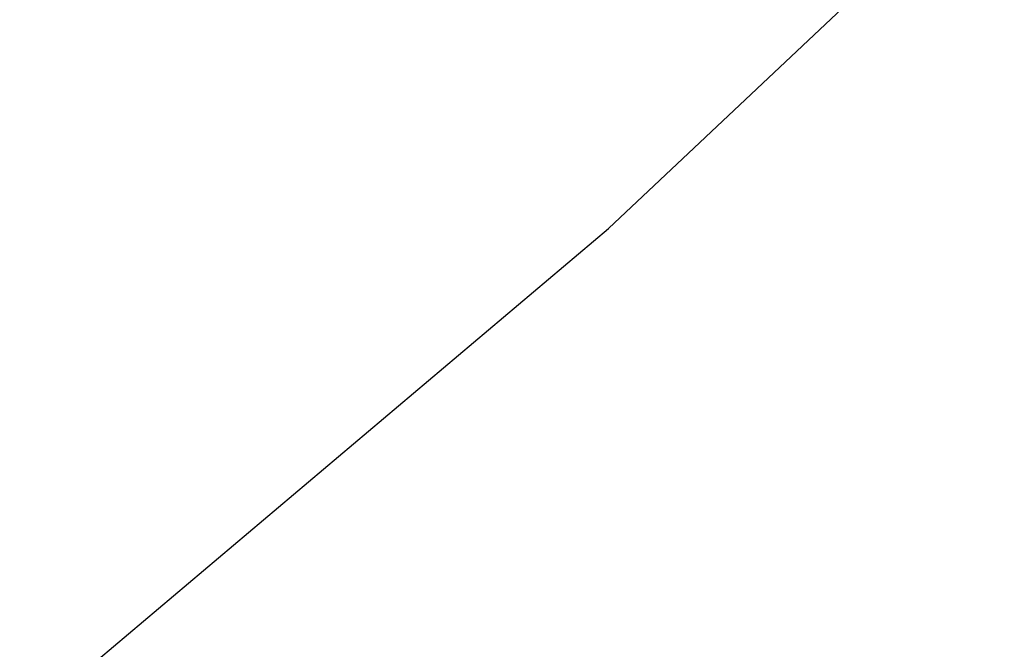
# Paper-space layout '_Trimétrica' of a CAD drawing. Header units: millimetres. Extents: x -779 to 439, y -976 to 228.
# Tile 120 of 186: x -200.28 to -191.64, y -685.98 to -680.46. Entities that reach past the tile are written whole.
import ezdxf

# ---------------------------------------------------------------- set-up
doc = ezdxf.new("R2010")
doc.units = ezdxf.units.MM

psp = doc.layouts.new('_Trimétrica')

# ---------------------------------------------------------------- linework, layer by layer
at = {"color": 7, "linetype": 'Continuous', "lineweight": 25, "flags": 128}
psp.add_lwpolyline([(-318.7296, -711.9743), (-311.2331, -713.1624), (-303.779, -714.0415), (-296.3797, -714.61), (-289.0477, -714.867), (-281.7955, -714.812), (-274.6351, -714.4453), (-267.5788, -713.7673), (-260.6384, -712.7792), (-253.8256, -711.4827), (-247.1519, -709.8799), (-240.6286, -707.9736), (-234.2666, -705.7671), (-228.0767, -703.2639), (-222.0693, -700.4683), (-216.2545, -697.3851), (-210.6422, -694.0195), (-205.2418, -690.377), (-200.0625, -686.4639), (-195.1129, -682.2868), (-190.4013, -677.8527), (-185.9359, -673.169), (-181.724, -668.2437), (-179.4462, -665.3404)], dxfattribs=at)
at = {"color": 7, "linetype": 'Continuous', "lineweight": 25}
for points, knots in [([(-485.1541, -349.1574), (-484.4781, -348.6572), (-482.0756, -346.8794), (-477.7372, -344.0773), (-472.1518, -340.7543), (-466.3716, -337.7007), (-460.4212, -334.9011), (-454.3045, -332.3643), (-448.0312, -330.0919), (-441.6096, -328.087), (-435.0484, -326.3517), (-428.3563, -324.888), (-421.5421, -323.6976), (-414.6147, -322.7817), (-407.5832, -322.1414), (-400.4566, -321.7772), (-393.2442, -321.6896), (-385.9553, -321.8787), (-378.5993, -322.3443), (-371.1858, -323.0858), (-363.7246, -324.1023), (-356.2253, -325.3927), (-348.6978, -326.9554), (-341.1522, -328.7886), (-333.5984, -330.8899), (-326.0465, -333.2569), (-318.5065, -335.8866), (-310.9887, -338.7756), (-303.5032, -341.9203), (-296.06, -345.3167), (-288.6693, -348.9604), (-281.3411, -352.8467), (-274.0853, -356.9704), (-266.9119, -361.3262), (-259.8306, -365.9083), (-252.851, -370.7107), (-245.9827, -375.7269), (-239.235, -380.9501), (-232.6171, -386.3735), (-226.138, -391.9897), (-219.8066, -397.7912), (-213.6315, -403.77), (-207.6211, -409.918), (-201.7835, -416.227), (-196.1267, -422.6883), (-190.6582, -429.293), (-185.3856, -436.0323), (-180.3158, -442.8968), (-175.4557, -449.8773), (-170.8118, -456.9641), (-166.3903, -464.1475), (-162.1969, -471.4178), (-158.2373, -478.765), (-154.5165, -486.1791), (-151.0395, -493.65), (-147.8108, -501.1674), (-144.8344, -508.7212), (-142.1141, -516.301), (-139.6533, -523.8967), (-137.4551, -531.4979), (-135.5221, -539.0943), (-133.8566, -546.6758), (-132.4606, -554.2323), (-131.3355, -561.7537), (-130.4826, -569.2301), (-129.9027, -576.6516), (-129.5964, -584.0086), (-129.5638, -591.2914), (-129.8049, -598.4907), (-130.3191, -605.5972), (-131.1057, -612.6019), (-132.1638, -619.4959), (-133.4919, -626.2703), (-135.0886, -632.9167), (-136.952, -639.4266), (-139.08, -645.7918), (-141.4703, -652.0039), (-144.1201, -658.0553), (-147.0275, -663.9369), (-150.1846, -669.6451), (-153.6057, -675.1562), (-156.5162, -679.478), (-158.3694, -681.8858), (-158.9151, -682.5948)], [0, 0, 0, 0, 0.004978, 0.017693, 0.030397, 0.04309, 0.055768, 0.068432, 0.08108, 0.093711, 0.106327, 0.118926, 0.131511, 0.144081, 0.156639, 0.169184, 0.181719, 0.194244, 0.206762, 0.219271, 0.231775, 0.244274, 0.256768, 0.269259, 0.281747, 0.294233, 0.306717, 0.3192, 0.331682, 0.344164, 0.356646, 0.369128, 0.381609, 0.394091, 0.406573, 0.419056, 0.431539, 0.444022, 0.456505, 0.468989, 0.481473, 0.493956, 0.50644, 0.518923, 0.531407, 0.54389, 0.556372, 0.568854, 0.581335, 0.593815, 0.606295, 0.618774, 0.631252, 0.64373, 0.656206, 0.668683, 0.681159, 0.693634, 0.70611, 0.718586, 0.731063, 0.743541, 0.756021, 0.768504, 0.780989, 0.793478, 0.805973, 0.818473, 0.83098, 0.843495, 0.85602, 0.868555, 0.881102, 0.893662, 0.906236, 0.918826, 0.931432, 0.944054, 0.956693, 0.969348, 0.98202, 0.994706, 1, 1, 1, 1]), ([(-513.2217, -581.1301), (-512.5528, -582.437), (-510.6271, -586.1989), (-507.2576, -592.3573), (-503.0416, -599.5689), (-498.5916, -606.6821), (-493.9178, -613.6884), (-489.0259, -620.5779), (-483.9227, -627.3412), (-478.6153, -633.9692), (-473.111, -640.4529), (-467.4175, -646.7833), (-461.5424, -652.9518), (-455.4938, -658.95), (-449.2799, -664.7697), (-442.9094, -670.4028), (-436.3907, -675.8417), (-429.7328, -681.0787), (-422.9448, -686.1068), (-416.0358, -690.9188), (-409.0152, -695.5081), (-401.8925, -699.8682), (-394.6775, -703.9931), (-387.3799, -707.8768), (-380.0096, -711.5138), (-372.5767, -714.8989), (-365.0915, -718.0273), (-357.5641, -720.8942), (-350.0049, -723.4955), (-342.4244, -725.8273), (-334.8331, -727.8861), (-327.2415, -729.6688), (-319.6603, -731.1725), (-312.1001, -732.3949), (-304.5716, -733.3341), (-297.0855, -733.9885), (-289.6524, -734.3571), (-282.2831, -734.4391), (-274.9882, -734.2343), (-267.7781, -733.7431), (-260.6632, -732.9662), (-253.6539, -731.9048), (-246.7604, -730.5606), (-239.9924, -728.9357), (-233.3597, -727.0328), (-226.8718, -724.8549), (-220.5377, -722.4056), (-214.3666, -719.6884), (-208.3655, -716.7093), (-202.5481, -713.4661), (-196.9777, -710.0353), (-193.45, -707.5567), (-191.7231, -706.3434)], [0, 0, 0, 0, 0.010783, 0.03104, 0.051297, 0.071554, 0.09181, 0.112066, 0.132322, 0.152577, 0.172833, 0.193088, 0.213344, 0.2336, 0.253856, 0.274113, 0.29437, 0.314629, 0.334888, 0.355149, 0.375411, 0.395674, 0.415939, 0.436204, 0.456471, 0.476738, 0.497006, 0.517273, 0.53754, 0.557806, 0.57807, 0.59833, 0.618587, 0.638839, 0.659083, 0.67932, 0.699547, 0.719763, 0.739966, 0.760153, 0.780324, 0.800477, 0.820609, 0.840721, 0.86081, 0.880875, 0.900918, 0.920937, 0.940933, 0.960908, 0.980863, 1, 1, 1, 1])]:
    psp.add_open_spline(points, degree=3, knots=knots, dxfattribs=at)

doc.saveas('drawing.dxf')
